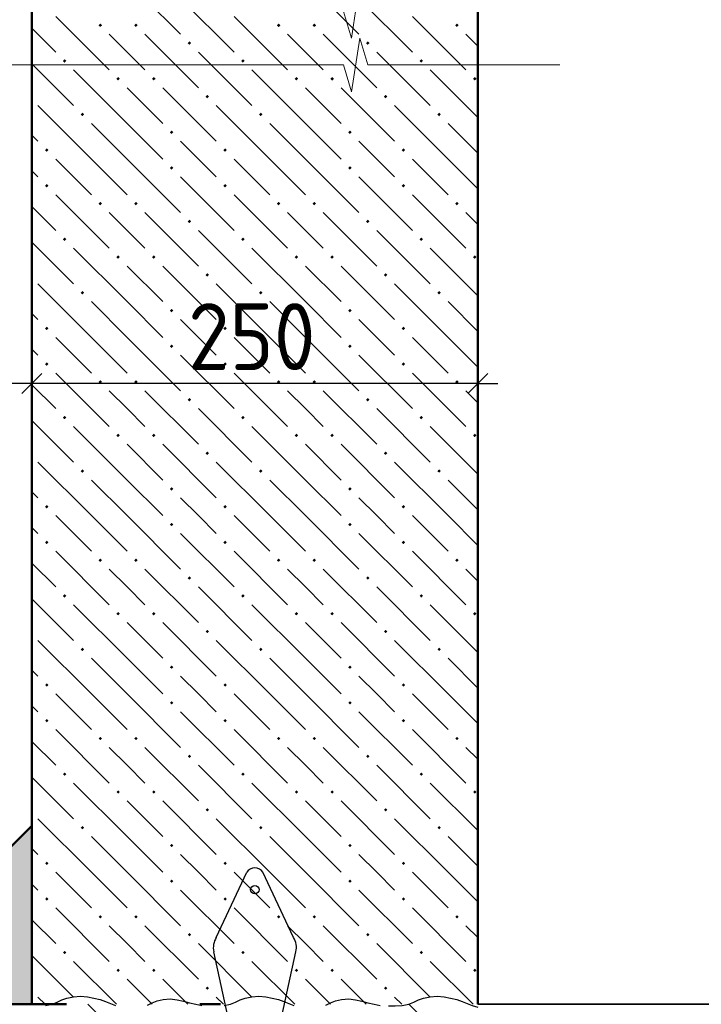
# Model space of a CAD drawing. Header units: millimetres. Extents: x 0 to 21000, y 0 to 14850.
# Tile 22 of 29: x 15801 to 17075, y 8494 to 10335. Entities that reach past the tile are written whole.
import ezdxf

# ---------------------------------------------------------------- set-up
doc = ezdxf.new("R2010")
doc.units = ezdxf.units.MM
for name, color, linetype, lineweight in [('Standard', 7, 'Continuous', 25), ('ЖБ Плита Фундамента верхний уровень', 7, 'Continuous', 35), ('Примечания', 7, 'Continuous', 13), ('Размерная линия_ общее', 7, 'Continuous', 13), ('Стена_ кирп кладка силик нес', 8, 'Continuous', 70), ('Фундаменты общие', 7, 'Continuous', 25)]:
    doc.layers.add(name, color=color, linetype=linetype, lineweight=lineweight)
doc.styles.add('ISOCPEUR', font='txt')

msp = doc.modelspace()

# ---------------------------------------------------------------- hatches: boundary and pattern name
at = {"layer": 'Standard', "linetype": 'Continuous', "lineweight": 13, "transparency": 33554687}
for points in [[(15951.3, 10321.2), (15948.1, 10324.4), (15951.3, 10327.7), (15954.6, 10324.4)], [(16018, 10321.2), (16014.7, 10324.4), (16018, 10327.7), (16021.2, 10324.4)], [(16284.7, 10321.2), (16281.4, 10324.4), (16284.7, 10327.7), (16287.9, 10324.4)], [(16351.3, 10321.2), (16348.1, 10324.4), (16351.3, 10327.7), (16354.6, 10324.4)], [(16618, 10321.2), (16614.7, 10324.4), (16618, 10327.7), (16621.2, 10324.4)], [(16118, 10287.9), (16114.7, 10291.1), (16118, 10294.4), (16121.2, 10291.1)], [(16451.3, 10287.9), (16448.1, 10291.1), (16451.3, 10294.4), (16454.6, 10291.1)], [(15884.7, 10254.5), (15881.4, 10257.8), (15884.7, 10261), (15887.9, 10257.8)], [(16218, 10254.5), (16214.7, 10257.8), (16218, 10261), (16221.2, 10257.8)], [(16551.3, 10254.5), (16548.1, 10257.8), (16551.3, 10261), (16554.6, 10257.8)], [(15984.7, 10221.2), (15981.4, 10224.4), (15984.7, 10227.7), (15987.9, 10224.4)], [(16051.3, 10221.2), (16048.1, 10224.4), (16051.3, 10227.7), (16054.6, 10224.4)], [(16318, 10221.2), (16314.7, 10224.4), (16318, 10227.7), (16321.2, 10224.4)], [(16384.7, 10221.2), (16381.4, 10224.4), (16384.7, 10227.7), (16387.9, 10224.4)], [(16651.3, 10221.2), (16648.1, 10224.4), (16651.3, 10227.7), (16654.6, 10224.4)], [(16151.3, 10187.9), (16148.1, 10191.1), (16151.3, 10194.4), (16154.6, 10191.1)], [(16484.7, 10187.9), (16481.4, 10191.1), (16484.7, 10194.4), (16487.9, 10191.1)], [(15918, 10154.5), (15914.7, 10157.8), (15918, 10161), (15921.2, 10157.8)], [(16251.3, 10154.5), (16248.1, 10157.8), (16251.3, 10161), (16254.6, 10157.8)], [(16584.7, 10154.5), (16581.4, 10157.8), (16584.7, 10161), (16587.9, 10157.8)], [(16084.7, 10121.2), (16081.4, 10124.4), (16084.7, 10127.7), (16087.9, 10124.4)], [(16418, 10121.2), (16414.7, 10124.4), (16418, 10127.7), (16421.2, 10124.4)], [(15851.3, 10087.9), (15848.1, 10091.1), (15851.3, 10094.4), (15854.6, 10091.1)], [(16184.7, 10087.9), (16181.4, 10091.1), (16184.7, 10094.4), (16187.9, 10091.1)], [(16518, 10087.9), (16514.7, 10091.1), (16518, 10094.4), (16521.2, 10091.1)], [(16084.7, 10054.5), (16081.4, 10057.8), (16084.7, 10061), (16087.9, 10057.8)], [(16418, 10054.5), (16414.7, 10057.8), (16418, 10061), (16421.2, 10057.8)], [(15851.3, 10021.2), (15848.1, 10024.4), (15851.3, 10027.7), (15854.6, 10024.4)], [(16184.7, 10021.2), (16181.4, 10024.4), (16184.7, 10027.7), (16187.9, 10024.4)], [(16518, 10021.2), (16514.7, 10024.4), (16518, 10027.7), (16521.2, 10024.4)], [(15951.3, 9987.9), (15948.1, 9991.1), (15951.3, 9994.4), (15954.6, 9991.1)], [(16018, 9987.9), (16014.7, 9991.1), (16018, 9994.4), (16021.2, 9991.1)], [(16284.7, 9987.9), (16281.4, 9991.1), (16284.7, 9994.4), (16287.9, 9991.1)], [(16351.3, 9987.9), (16348.1, 9991.1), (16351.3, 9994.4), (16354.6, 9991.1)], [(16618, 9987.9), (16614.7, 9991.1), (16618, 9994.4), (16621.2, 9991.1)], [(16118, 9954.5), (16114.7, 9957.8), (16118, 9961), (16121.2, 9957.8)], [(16451.3, 9954.5), (16448.1, 9957.8), (16451.3, 9961), (16454.6, 9957.8)], [(15884.7, 9921.2), (15881.4, 9924.4), (15884.7, 9927.7), (15887.9, 9924.4)], [(16218, 9921.2), (16214.7, 9924.4), (16218, 9927.7), (16221.2, 9924.4)], [(16551.3, 9921.2), (16548.1, 9924.4), (16551.3, 9927.7), (16554.6, 9924.4)], [(15984.7, 9887.9), (15981.4, 9891.1), (15984.7, 9894.4), (15987.9, 9891.1)], [(16051.3, 9887.9), (16048.1, 9891.1), (16051.3, 9894.4), (16054.6, 9891.1)], [(16318, 9887.9), (16314.7, 9891.1), (16318, 9894.4), (16321.2, 9891.1)], [(16384.7, 9887.9), (16381.4, 9891.1), (16384.7, 9894.4), (16387.9, 9891.1)], [(16651.3, 9887.9), (16648.1, 9891.1), (16651.3, 9894.4), (16654.6, 9891.1)], [(16151.3, 9854.5), (16148.1, 9857.8), (16151.3, 9861), (16154.6, 9857.8)], [(16484.7, 9854.5), (16481.4, 9857.8), (16484.7, 9861), (16487.9, 9857.8)], [(15918, 9821.2), (15914.7, 9824.4), (15918, 9827.7), (15921.2, 9824.4)], [(16251.3, 9821.2), (16248.1, 9824.4), (16251.3, 9827.7), (16254.6, 9824.4)], [(16584.7, 9821.2), (16581.4, 9824.4), (16584.7, 9827.7), (16587.9, 9824.4)], [(16084.7, 9787.9), (16081.4, 9791.1), (16084.7, 9794.4), (16087.9, 9791.1)], [(16418, 9787.9), (16414.7, 9791.1), (16418, 9794.4), (16421.2, 9791.1)], [(15851.3, 9754.5), (15848.1, 9757.8), (15851.3, 9761), (15854.6, 9757.8)], [(16184.7, 9754.5), (16181.4, 9757.8), (16184.7, 9761), (16187.9, 9757.8)], [(16518, 9754.5), (16514.7, 9757.8), (16518, 9761), (16521.2, 9757.8)], [(16084.7, 9721.2), (16081.4, 9724.4), (16084.7, 9727.7), (16087.9, 9724.4)], [(16418, 9721.2), (16414.7, 9724.4), (16418, 9727.7), (16421.2, 9724.4)], [(15851.3, 9687.9), (15848.1, 9691.1), (15851.3, 9694.4), (15854.6, 9691.1)], [(16184.7, 9687.9), (16181.4, 9691.1), (16184.7, 9694.4), (16187.9, 9691.1)], [(16518, 9687.9), (16514.7, 9691.1), (16518, 9694.4), (16521.2, 9691.1)], [(15951.3, 9654.5), (15948.1, 9657.8), (15951.3, 9661), (15954.6, 9657.8)], [(16018, 9654.5), (16014.7, 9657.8), (16018, 9661), (16021.2, 9657.8)], [(16284.7, 9654.5), (16281.4, 9657.8), (16284.7, 9661), (16287.9, 9657.8)], [(16351.3, 9654.5), (16348.1, 9657.8), (16351.3, 9661), (16354.6, 9657.8)], [(16618, 9654.5), (16614.7, 9657.8), (16618, 9661), (16621.2, 9657.8)], [(16118, 9621.2), (16114.7, 9624.4), (16118, 9627.7), (16121.2, 9624.4)], [(16451.3, 9621.2), (16448.1, 9624.4), (16451.3, 9627.7), (16454.6, 9624.4)], [(15884.7, 9587.9), (15881.4, 9591.1), (15884.7, 9594.4), (15887.9, 9591.1)], [(16218, 9587.9), (16214.7, 9591.1), (16218, 9594.4), (16221.2, 9591.1)], [(16551.3, 9587.9), (16548.1, 9591.1), (16551.3, 9594.4), (16554.6, 9591.1)], [(15984.7, 9554.5), (15981.4, 9557.8), (15984.7, 9561), (15987.9, 9557.8)], [(16051.3, 9554.5), (16048.1, 9557.8), (16051.3, 9561), (16054.6, 9557.8)], [(16318, 9554.5), (16314.7, 9557.8), (16318, 9561), (16321.2, 9557.8)], [(16384.7, 9554.5), (16381.4, 9557.8), (16384.7, 9561), (16387.9, 9557.8)], [(16651.3, 9554.5), (16648.1, 9557.8), (16651.3, 9561), (16654.6, 9557.8)], [(16151.3, 9521.2), (16148.1, 9524.4), (16151.3, 9527.7), (16154.6, 9524.4)], [(16484.7, 9521.2), (16481.4, 9524.4), (16484.7, 9527.7), (16487.9, 9524.4)], [(15918, 9487.9), (15914.7, 9491.1), (15918, 9494.4), (15921.2, 9491.1)], [(16251.3, 9487.9), (16248.1, 9491.1), (16251.3, 9494.4), (16254.6, 9491.1)], [(16584.7, 9487.9), (16581.4, 9491.1), (16584.7, 9494.4), (16587.9, 9491.1)], [(16084.7, 9454.5), (16081.4, 9457.8), (16084.7, 9461), (16087.9, 9457.8)], [(16418, 9454.5), (16414.7, 9457.8), (16418, 9461), (16421.2, 9457.8)], [(15851.3, 9421.2), (15848.1, 9424.4), (15851.3, 9427.7), (15854.6, 9424.4)], [(16184.7, 9421.2), (16181.4, 9424.4), (16184.7, 9427.7), (16187.9, 9424.4)], [(16518, 9421.2), (16514.7, 9424.4), (16518, 9427.7), (16521.2, 9424.4)], [(16084.7, 9387.9), (16081.4, 9391.1), (16084.7, 9394.4), (16087.9, 9391.1)], [(16418, 9387.9), (16414.7, 9391.1), (16418, 9394.4), (16421.2, 9391.1)], [(15851.3, 9354.5), (15848.1, 9357.8), (15851.3, 9361), (15854.6, 9357.8)], [(16184.7, 9354.5), (16181.4, 9357.8), (16184.7, 9361), (16187.9, 9357.8)], [(16518, 9354.5), (16514.7, 9357.8), (16518, 9361), (16521.2, 9357.8)], [(15951.3, 9321.2), (15948.1, 9324.4), (15951.3, 9327.7), (15954.6, 9324.4)], [(16018, 9321.2), (16014.7, 9324.4), (16018, 9327.7), (16021.2, 9324.4)], [(16284.7, 9321.2), (16281.4, 9324.4), (16284.7, 9327.7), (16287.9, 9324.4)], [(16351.3, 9321.2), (16348.1, 9324.4), (16351.3, 9327.7), (16354.6, 9324.4)], [(16618, 9321.2), (16614.7, 9324.4), (16618, 9327.7), (16621.2, 9324.4)], [(16118, 9287.9), (16114.7, 9291.1), (16118, 9294.4), (16121.2, 9291.1)], [(16451.3, 9287.9), (16448.1, 9291.1), (16451.3, 9294.4), (16454.6, 9291.1)], [(15884.7, 9254.5), (15881.4, 9257.8), (15884.7, 9261), (15887.9, 9257.8)], [(16218, 9254.5), (16214.7, 9257.8), (16218, 9261), (16221.2, 9257.8)], [(16551.3, 9254.5), (16548.1, 9257.8), (16551.3, 9261), (16554.6, 9257.8)], [(15984.7, 9221.2), (15981.4, 9224.4), (15984.7, 9227.7), (15987.9, 9224.4)], [(16051.3, 9221.2), (16048.1, 9224.4), (16051.3, 9227.7), (16054.6, 9224.4)], [(16318, 9221.2), (16314.7, 9224.4), (16318, 9227.7), (16321.2, 9224.4)], [(16384.7, 9221.2), (16381.4, 9224.4), (16384.7, 9227.7), (16387.9, 9224.4)], [(16651.3, 9221.2), (16648.1, 9224.4), (16651.3, 9227.7), (16654.6, 9224.4)], [(16151.3, 9187.9), (16148.1, 9191.1), (16151.3, 9194.4), (16154.6, 9191.1)], [(16484.7, 9187.9), (16481.4, 9191.1), (16484.7, 9194.4), (16487.9, 9191.1)], [(15918, 9154.5), (15914.7, 9157.8), (15918, 9161), (15921.2, 9157.8)], [(16251.3, 9154.5), (16248.1, 9157.8), (16251.3, 9161), (16254.6, 9157.8)], [(16584.7, 9154.5), (16581.4, 9157.8), (16584.7, 9161), (16587.9, 9157.8)], [(16084.7, 9121.2), (16081.4, 9124.4), (16084.7, 9127.7), (16087.9, 9124.4)], [(16418, 9121.2), (16414.7, 9124.4), (16418, 9127.7), (16421.2, 9124.4)], [(15851.3, 9087.9), (15848.1, 9091.1), (15851.3, 9094.4), (15854.6, 9091.1)], [(16184.7, 9087.9), (16181.4, 9091.1), (16184.7, 9094.4), (16187.9, 9091.1)], [(16518, 9087.9), (16514.7, 9091.1), (16518, 9094.4), (16521.2, 9091.1)], [(16084.7, 9054.5), (16081.4, 9057.8), (16084.7, 9061), (16087.9, 9057.8)], [(16418, 9054.5), (16414.7, 9057.8), (16418, 9061), (16421.2, 9057.8)], [(15851.3, 9021.2), (15848.1, 9024.4), (15851.3, 9027.7), (15854.6, 9024.4)], [(16184.7, 9021.2), (16181.4, 9024.4), (16184.7, 9027.7), (16187.9, 9024.4)], [(16518, 9021.2), (16514.7, 9024.4), (16518, 9027.7), (16521.2, 9024.4)], [(15951.3, 8987.9), (15948.1, 8991.1), (15951.3, 8994.4), (15954.6, 8991.1)], [(16018, 8987.9), (16014.7, 8991.1), (16018, 8994.4), (16021.2, 8991.1)], [(16284.7, 8987.9), (16281.4, 8991.1), (16284.7, 8994.4), (16287.9, 8991.1)], [(16351.3, 8987.9), (16348.1, 8991.1), (16351.3, 8994.4), (16354.6, 8991.1)], [(16618, 8987.9), (16614.7, 8991.1), (16618, 8994.4), (16621.2, 8991.1)], [(16118, 8954.5), (16114.7, 8957.8), (16118, 8961), (16121.2, 8957.8)], [(16451.3, 8954.5), (16448.1, 8957.8), (16451.3, 8961), (16454.6, 8957.8)], [(15884.7, 8921.2), (15881.4, 8924.4), (15884.7, 8927.7), (15887.9, 8924.4)], [(16218, 8921.2), (16214.7, 8924.4), (16218, 8927.7), (16221.2, 8924.4)], [(16551.3, 8921.2), (16548.1, 8924.4), (16551.3, 8927.7), (16554.6, 8924.4)], [(15984.7, 8887.9), (15981.4, 8891.1), (15984.7, 8894.4), (15987.9, 8891.1)], [(16051.3, 8887.9), (16048.1, 8891.1), (16051.3, 8894.4), (16054.6, 8891.1)], [(16318, 8887.9), (16314.7, 8891.1), (16318, 8894.4), (16321.2, 8891.1)], [(16384.7, 8887.9), (16381.4, 8891.1), (16384.7, 8894.4), (16387.9, 8891.1)], [(16651.3, 8887.9), (16648.1, 8891.1), (16651.3, 8894.4), (16654.6, 8891.1)], [(16151.3, 8854.5), (16148.1, 8857.8), (16151.3, 8861), (16154.6, 8857.8)], [(16484.7, 8854.5), (16481.4, 8857.8), (16484.7, 8861), (16487.9, 8857.8)], [(15918, 8821.2), (15914.7, 8824.4), (15918, 8827.7), (15921.2, 8824.4)], [(16251.3, 8821.2), (16248.1, 8824.4), (16251.3, 8827.7), (16254.6, 8824.4)], [(16584.7, 8821.2), (16581.4, 8824.4), (16584.7, 8827.7), (16587.9, 8824.4)], [(16084.7, 8787.9), (16081.4, 8791.1), (16084.7, 8794.4), (16087.9, 8791.1)], [(16418, 8787.9), (16414.7, 8791.1), (16418, 8794.4), (16421.2, 8791.1)], [(15851.3, 8754.5), (15848.1, 8757.8), (15851.3, 8761), (15854.6, 8757.8)], [(16184.7, 8754.5), (16181.4, 8757.8), (16184.7, 8761), (16187.9, 8757.8)], [(16518, 8754.5), (16514.7, 8757.8), (16518, 8761), (16521.2, 8757.8)], [(16084.7, 8721.2), (16081.4, 8724.4), (16084.7, 8727.7), (16087.9, 8724.4)], [(16418, 8721.2), (16414.7, 8724.4), (16418, 8727.7), (16421.2, 8724.4)], [(15851.3, 8687.9), (15848.1, 8691.1), (15851.3, 8694.4), (15854.6, 8691.1)], [(16184.7, 8687.9), (16181.4, 8691.1), (16184.7, 8694.4), (16187.9, 8691.1)], [(16518, 8687.9), (16514.7, 8691.1), (16518, 8694.4), (16521.2, 8691.1)], [(15951.3, 8654.5), (15948.1, 8657.8), (15951.3, 8661), (15954.6, 8657.8)], [(16018, 8654.5), (16014.7, 8657.8), (16018, 8661), (16021.2, 8657.8)], [(16284.7, 8654.5), (16281.4, 8657.8), (16284.7, 8661), (16287.9, 8657.8)], [(16351.3, 8654.5), (16348.1, 8657.8), (16351.3, 8661), (16354.6, 8657.8)], [(16618, 8654.5), (16614.7, 8657.8), (16618, 8661), (16621.2, 8657.8)], [(16118, 8621.2), (16114.7, 8624.4), (16118, 8627.7), (16121.2, 8624.4)], [(16451.3, 8621.2), (16448.1, 8624.4), (16451.3, 8627.7), (16454.6, 8624.4)], [(15884.7, 8587.9), (15881.4, 8591.1), (15884.7, 8594.4), (15887.9, 8591.1)], [(16218, 8587.9), (16214.7, 8591.1), (16218, 8594.4), (16221.2, 8591.1)], [(16551.3, 8587.9), (16548.1, 8591.1), (16551.3, 8594.4), (16554.6, 8591.1)], [(15984.7, 8554.5), (15981.4, 8557.8), (15984.7, 8561), (15987.9, 8557.8)], [(16051.3, 8554.5), (16048.1, 8557.8), (16051.3, 8561), (16054.6, 8557.8)], [(16318, 8554.5), (16314.7, 8557.8), (16318, 8561), (16321.2, 8557.8)], [(16384.7, 8554.5), (16381.4, 8557.8), (16384.7, 8561), (16387.9, 8557.8)], [(16651.3, 8554.5), (16648.1, 8557.8), (16651.3, 8561), (16654.6, 8557.8)], [(16151.3, 8521.2), (16148.1, 8524.4), (16151.3, 8527.7), (16154.6, 8524.4)], [(16484.7, 8521.2), (16481.4, 8524.4), (16484.7, 8527.7), (16487.9, 8524.4)], [(15917.9, 8494.2), (15918, 8494.4), (15918.1, 8494.2)], [(16251.2, 8494.2), (16251.3, 8494.4), (16251.5, 8494.2)], [(16584.5, 8494.2), (16584.7, 8494.4), (16584.8, 8494.2)]]:
    msp.add_hatch(color=7, dxfattribs=at).paths.add_polyline_path(points, flags=16)
at = {"layer": 'Стена_ кирп кладка силик нес', "linetype": 'Continuous', "lineweight": 13, "transparency": 33554687}
msp.add_hatch(color=7, dxfattribs=at).paths.add_polyline_path([(15823.6, 8494.2), (15823.6, 8827.6), (15490.2, 8494.2)])

# ---------------------------------------------------------------- linework, layer by layer
at = {"layer": 'Standard', "color": 7, "linetype": 'Continuous', "lineweight": 50, "transparency": 33554687}
for p, q in [((16656.9, 12040.9), (16656.9, 8494.2)), ((16137.7, 8494.2), (16176.1, 8494.2))]:
    msp.add_line(p, q, dxfattribs=at)
at = {"layer": 'Standard', "color": 253, "linetype": 'Continuous', "lineweight": 13, "true_color": 0xababab, "transparency": 33554687}
for p, q in [((16001.3, 10407.8), (16101.3, 10307.8)), ((16334.7, 10407.8), (16434.7, 10307.8)), ((16101.3, 10374.4), (16201.3, 10274.4)), ((16434.7, 10374.4), (16534.7, 10274.4)), ((15868, 10341.1), (15968, 10241.1)), ((16201.3, 10341.1), (16301.3, 10241.1)), ((16534.7, 10341.1), (16634.7, 10241.1)), ((15823.6, 10318.9), (15868, 10274.4)), ((16001.3, 10274.4), (15968, 10307.8)), ((16034.7, 10307.8), (16134.7, 10207.8)), ((16334.7, 10274.4), (16301.3, 10307.8)), ((16368, 10307.8), (16468, 10207.8)), ((16656.9, 10285.5), (16634.7, 10307.8)), ((16034.7, 10241.1), (16001.3, 10274.4)), ((16134.7, 10274.4), (16234.7, 10174.4)), ((16368, 10241.1), (16334.7, 10274.4)), ((16468, 10274.4), (16568, 10174.4)), ((15823.6, 10252.2), (15901.3, 10174.4)), ((16001.3, 10141.1), (15901.3, 10241.1)), ((16334.7, 10141.1), (16234.7, 10241.1)), ((16656.9, 10152.2), (16568, 10241.1)), ((16001.3, 10207.8), (16068, 10141.1)), ((16068, 10207.8), (16168, 10107.8)), ((16334.7, 10207.8), (16401.3, 10141.1)), ((16401.3, 10207.8), (16501.3, 10107.8)), ((15934.7, 10074.4), (15834.7, 10174.4)), ((16268, 10074.4), (16168, 10174.4)), ((16601.3, 10074.4), (16501.3, 10174.4)), ((15934.7, 10141.1), (16001.3, 10074.4)), ((16001.3, 10141.1), (16068, 10074.4)), ((16268, 10141.1), (16334.7, 10074.4)), ((16334.7, 10141.1), (16401.3, 10074.4)), ((16601.3, 10141.1), (16656.9, 10085.5)), ((15823.6, 10118.9), (15834.7, 10107.8)), ((16134.7, 10074.4), (16101.3, 10107.8)), ((16468, 10074.4), (16434.7, 10107.8)), ((15868, 10074.4), (15934.7, 10007.8)), ((15934.7, 10074.4), (16001.3, 10007.8)), ((16001.3, 10074.4), (16101.3, 9974.4)), ((16168, 10041.1), (16134.7, 10074.4)), ((16201.3, 10074.4), (16268, 10007.8)), ((16268, 10074.4), (16334.7, 10007.8)), ((16334.7, 10074.4), (16434.7, 9974.4)), ((16501.3, 10041.1), (16468, 10074.4)), ((16534.7, 10074.4), (16601.3, 10007.8)), ((16601.3, 10074.4), (16656.9, 10018.9)), ((15834.7, 10041.1), (15823.6, 10052.2)), ((16101.3, 10041.1), (16201.3, 9941.1)), ((16434.7, 10041.1), (16534.7, 9941.1)), ((15868, 10007.8), (15968, 9907.8)), ((16201.3, 10007.8), (16301.3, 9907.8)), ((16534.7, 10007.8), (16634.7, 9907.8)), ((15823.6, 9985.5), (15868, 9941.1)), ((16001.3, 9941.1), (15968, 9974.4)), ((16034.7, 9974.4), (16134.7, 9874.4)), ((16334.7, 9941.1), (16301.3, 9974.4)), ((16368, 9974.4), (16468, 9874.4)), ((16656.9, 9952.2), (16634.7, 9974.4)), ((16034.7, 9907.8), (16001.3, 9941.1)), ((16134.7, 9941.1), (16234.7, 9841.1)), ((16368, 9907.8), (16334.7, 9941.1)), ((16468, 9941.1), (16568, 9841.1)), ((15823.6, 9918.9), (15901.3, 9841.1)), ((16001.3, 9807.8), (15901.3, 9907.8)), ((16334.7, 9807.8), (16234.7, 9907.8)), ((16656.9, 9818.9), (16568, 9907.8)), ((16001.3, 9874.4), (16068, 9807.8)), ((16068, 9874.4), (16168, 9774.4)), ((16334.7, 9874.4), (16401.3, 9807.8)), ((16401.3, 9874.4), (16501.3, 9774.4)), ((15934.7, 9741.1), (15834.7, 9841.1)), ((16268, 9741.1), (16168, 9841.1)), ((16601.3, 9741.1), (16501.3, 9841.1)), ((15934.7, 9807.8), (16001.3, 9741.1)), ((16001.3, 9807.8), (16068, 9741.1)), ((16268, 9807.8), (16334.7, 9741.1)), ((16334.7, 9807.8), (16401.3, 9741.1)), ((16601.3, 9807.8), (16656.9, 9752.2)), ((15823.6, 9785.5), (15834.7, 9774.4)), ((16134.7, 9741.1), (16101.3, 9774.4)), ((16468, 9741.1), (16434.7, 9774.4)), ((15868, 9741.1), (15934.7, 9674.4)), ((15934.7, 9741.1), (16001.3, 9674.4)), ((16001.3, 9741.1), (16101.3, 9641.1)), ((16168, 9707.8), (16134.7, 9741.1)), ((16201.3, 9741.1), (16268, 9674.4)), ((16268, 9741.1), (16334.7, 9674.4)), ((16334.7, 9741.1), (16434.7, 9641.1)), ((16501.3, 9707.8), (16468, 9741.1)), ((16534.7, 9741.1), (16601.3, 9674.4)), ((16601.3, 9741.1), (16656.9, 9685.5)), ((15834.7, 9707.8), (15823.6, 9718.9)), ((16101.3, 9707.8), (16201.3, 9607.8)), ((16434.7, 9707.8), (16534.7, 9607.8)), ((15868, 9674.4), (15968, 9574.4)), ((16201.3, 9674.4), (16301.3, 9574.4)), ((16534.7, 9674.4), (16634.7, 9574.4)), ((15823.6, 9652.2), (15868, 9607.8)), ((16001.3, 9607.8), (15968, 9641.1)), ((16034.7, 9641.1), (16134.7, 9541.1)), ((16334.7, 9607.8), (16301.3, 9641.1)), ((16368, 9641.1), (16468, 9541.1)), ((16656.9, 9618.9), (16634.7, 9641.1)), ((16034.7, 9574.4), (16001.3, 9607.8)), ((16134.7, 9607.8), (16234.7, 9507.8)), ((16368, 9574.4), (16334.7, 9607.8)), ((16468, 9607.8), (16568, 9507.8)), ((15823.6, 9585.5), (15901.3, 9507.8)), ((16001.3, 9474.4), (15901.3, 9574.4)), ((16334.7, 9474.4), (16234.7, 9574.4)), ((16656.9, 9485.5), (16568, 9574.4)), ((16001.3, 9541.1), (16068, 9474.4)), ((16068, 9541.1), (16168, 9441.1)), ((16334.7, 9541.1), (16401.3, 9474.4)), ((16401.3, 9541.1), (16501.3, 9441.1)), ((15934.7, 9407.8), (15834.7, 9507.8)), ((16268, 9407.8), (16168, 9507.8)), ((16601.3, 9407.8), (16501.3, 9507.8)), ((15934.7, 9474.4), (16001.3, 9407.8)), ((16001.3, 9474.4), (16068, 9407.8)), ((16268, 9474.4), (16334.7, 9407.8)), ((16334.7, 9474.4), (16401.3, 9407.8)), ((16601.3, 9474.4), (16656.9, 9418.9)), ((15823.6, 9452.2), (15834.7, 9441.1)), ((16134.7, 9407.8), (16101.3, 9441.1)), ((16468, 9407.8), (16434.7, 9441.1)), ((15868, 9407.8), (15934.7, 9341.1)), ((15934.7, 9407.8), (16001.3, 9341.1)), ((16001.3, 9407.8), (16101.3, 9307.8)), ((16168, 9374.4), (16134.7, 9407.8)), ((16201.3, 9407.8), (16268, 9341.1)), ((16268, 9407.8), (16334.7, 9341.1)), ((16334.7, 9407.8), (16434.7, 9307.8)), ((16501.3, 9374.4), (16468, 9407.8)), ((16534.7, 9407.8), (16601.3, 9341.1)), ((16601.3, 9407.8), (16656.9, 9352.2)), ((15834.7, 9374.4), (15823.6, 9385.5)), ((16101.3, 9374.4), (16201.3, 9274.4)), ((16434.7, 9374.4), (16534.7, 9274.4)), ((15868, 9341.1), (15968, 9241.1)), ((16201.3, 9341.1), (16301.3, 9241.1)), ((16534.7, 9341.1), (16634.7, 9241.1)), ((15823.6, 9318.9), (15868, 9274.4)), ((16001.3, 9274.4), (15968, 9307.8)), ((16034.7, 9307.8), (16134.7, 9207.8)), ((16334.7, 9274.4), (16301.3, 9307.8)), ((16368, 9307.8), (16468, 9207.8)), ((16656.9, 9285.5), (16634.7, 9307.8)), ((16034.7, 9241.1), (16001.3, 9274.4)), ((16134.7, 9274.4), (16234.7, 9174.4)), ((16368, 9241.1), (16334.7, 9274.4)), ((16468, 9274.4), (16568, 9174.4)), ((15823.6, 9252.2), (15901.3, 9174.4)), ((16001.3, 9141.1), (15901.3, 9241.1)), ((16334.7, 9141.1), (16234.7, 9241.1)), ((16656.9, 9152.2), (16568, 9241.1)), ((16001.3, 9207.8), (16068, 9141.1)), ((16068, 9207.8), (16168, 9107.8)), ((16334.7, 9207.8), (16401.3, 9141.1)), ((16401.3, 9207.8), (16501.3, 9107.8)), ((15934.7, 9074.4), (15834.7, 9174.4)), ((16268, 9074.4), (16168, 9174.4)), ((16601.3, 9074.4), (16501.3, 9174.4)), ((15934.7, 9141.1), (16001.3, 9074.4)), ((16001.3, 9141.1), (16068, 9074.4)), ((16268, 9141.1), (16334.7, 9074.4)), ((16334.7, 9141.1), (16401.3, 9074.4)), ((16601.3, 9141.1), (16656.9, 9085.5)), ((15823.6, 9118.9), (15834.7, 9107.8)), ((16134.7, 9074.4), (16101.3, 9107.8)), ((16468, 9074.4), (16434.7, 9107.8)), ((15868, 9074.4), (15934.7, 9007.8)), ((15934.7, 9074.4), (16001.3, 9007.8)), ((16001.3, 9074.4), (16101.3, 8974.4)), ((16168, 9041.1), (16134.7, 9074.4)), ((16201.3, 9074.4), (16268, 9007.8)), ((16268, 9074.4), (16334.7, 9007.8)), ((16334.7, 9074.4), (16434.7, 8974.4)), ((16501.3, 9041.1), (16468, 9074.4)), ((16534.7, 9074.4), (16601.3, 9007.8)), ((16601.3, 9074.4), (16656.9, 9018.9)), ((15834.7, 9041.1), (15823.6, 9052.2)), ((16101.3, 9041.1), (16201.3, 8941.1)), ((16434.7, 9041.1), (16534.7, 8941.1)), ((15868, 9007.8), (15968, 8907.8)), ((16201.3, 9007.8), (16301.3, 8907.8)), ((16534.7, 9007.8), (16634.7, 8907.8)), ((15823.6, 8985.5), (15868, 8941.1)), ((16001.3, 8941.1), (15968, 8974.4)), ((16034.7, 8974.4), (16134.7, 8874.4)), ((16334.7, 8941.1), (16301.3, 8974.4)), ((16368, 8974.4), (16468, 8874.4)), ((16656.9, 8952.2), (16634.7, 8974.4)), ((16034.7, 8907.8), (16001.3, 8941.1)), ((16134.7, 8941.1), (16234.7, 8841.1)), ((16368, 8907.8), (16334.7, 8941.1)), ((16468, 8941.1), (16568, 8841.1)), ((15823.6, 8918.9), (15901.3, 8841.1)), ((16001.3, 8807.8), (15901.3, 8907.8)), ((16334.7, 8807.8), (16234.7, 8907.8)), ((16656.9, 8818.9), (16568, 8907.8)), ((16001.3, 8874.4), (16068, 8807.8)), ((16068, 8874.4), (16168, 8774.4)), ((16334.7, 8874.4), (16401.3, 8807.8)), ((16401.3, 8874.4), (16501.3, 8774.4)), ((15934.7, 8741.1), (15834.7, 8841.1)), ((16268, 8741.1), (16168, 8841.1)), ((16601.3, 8741.1), (16501.3, 8841.1)), ((15934.7, 8807.8), (16001.3, 8741.1)), ((16001.3, 8807.8), (16068, 8741.1)), ((16268, 8807.8), (16334.7, 8741.1)), ((16334.7, 8807.8), (16401.3, 8741.1)), ((16601.3, 8807.8), (16656.9, 8752.2)), ((15823.6, 8785.5), (15834.7, 8774.4)), ((16134.7, 8741.1), (16101.3, 8774.4)), ((16468, 8741.1), (16434.7, 8774.4)), ((15868, 8741.1), (15934.7, 8674.4)), ((15934.7, 8741.1), (16001.3, 8674.4)), ((16001.3, 8741.1), (16101.3, 8641.1)), ((16168, 8707.8), (16134.7, 8741.1)), ((16201.3, 8741.1), (16268, 8674.4)), ((16268, 8741.1), (16334.7, 8674.4)), ((16334.7, 8741.1), (16434.7, 8641.1)), ((16501.3, 8707.8), (16468, 8741.1)), ((16534.7, 8741.1), (16601.3, 8674.4)), ((16601.3, 8741.1), (16656.9, 8685.5)), ((15834.7, 8707.8), (15823.6, 8718.9)), ((16101.3, 8707.8), (16201.3, 8607.8)), ((16434.7, 8707.8), (16534.7, 8607.8)), ((15868, 8674.4), (15968, 8574.4)), ((16201.3, 8674.4), (16301.3, 8574.4)), ((16534.7, 8674.4), (16634.7, 8574.4)), ((15823.6, 8652.2), (15868, 8607.8)), ((16001.3, 8607.8), (15968, 8641.1)), ((16034.7, 8641.1), (16134.7, 8541.1)), ((16334.7, 8607.8), (16301.3, 8641.1)), ((16368, 8641.1), (16468, 8541.1)), ((16656.9, 8618.9), (16634.7, 8641.1)), ((16034.7, 8574.4), (16001.3, 8607.8)), ((16134.7, 8607.8), (16234.7, 8507.8)), ((16368, 8574.4), (16334.7, 8607.8)), ((16468, 8607.8), (16568, 8507.8)), ((15823.6, 8585.5), (15901.3, 8507.8)), ((15981.5, 8494.2), (15901.3, 8574.4)), ((16314.9, 8494.2), (16234.7, 8574.4)), ((16648.2, 8494.2), (16568, 8574.4)), ((16001.3, 8541.1), (16048.2, 8494.2)), ((16068, 8541.1), (16114.9, 8494.2)), ((16334.7, 8541.1), (16381.5, 8494.2)), ((16401.3, 8541.1), (16448.2, 8494.2)), ((15848.2, 8494.2), (15834.7, 8507.8)), ((16181.5, 8494.2), (16168, 8507.8)), ((16514.9, 8494.2), (16501.3, 8507.8))]:
    msp.add_line(p, q, dxfattribs=at)
at = {"layer": 'Standard', "color": 7, "linetype": 'Continuous', "lineweight": 13, "transparency": 33554687}
for p, q in [((16420.9, 10300.3), (16436.2, 10400.3)), ((16405.7, 10350.3), (16420.9, 10300.3)), ((16420.9, 10200.3), (16436.2, 10300.3)), ((16436.2, 10300.3), (16451.5, 10250.3)), ((15688.1, 10250.3), (16046.9, 10250.3)), ((16046.9, 10250.3), (16405.7, 10250.3)), ((16405.7, 10250.3), (16420.9, 10200.3)), ((16451.5, 10250.3), (16810.2, 10250.3)), ((16810.2, 10250.3), (16810.2, 10250.3))]:
    msp.add_line(p, q, dxfattribs=at)
at = {"layer": 'Standard', "color": 7, "linetype": 'Continuous', "lineweight": 50, "transparency": 33554687}
msp.add_lwpolyline([(15823.6, 12707.6), (15823.6, 8494.2), (15887.9, 8494.2)], dxfattribs=at)
at = {"layer": 'Standard', "color": 7, "linetype": 'Continuous', "lineweight": 25, "transparency": 33554687}
for points in [[(15849.2, 8492.2), (15861.2, 8494.4), (15870.9, 8498), (15879.2, 8502.3), (15888.9, 8506), (15901.2, 8508.2), (15914.2, 8509.5), (15927.2, 8508), (15939.2, 8505.7), (15950.9, 8503), (15960.9, 8499.4), (15970.2, 8495.6), (15979.6, 8491.8)], [(16039.6, 8492.7), (16048.2, 8496.9), (16057.6, 8500.7), (16068.9, 8503.5), (16082.2, 8504.2), (16095.2, 8502.6), (16106.9, 8500.1), (16118.2, 8497.2), (16129.9, 8494.5), (16141.2, 8491.8)], [(16182.6, 8492.2), (16194.6, 8494.4), (16204.2, 8498), (16212.6, 8502.3), (16222.2, 8506), (16234.6, 8508.2), (16247.6, 8509.5), (16260.6, 8508), (16272.6, 8505.7), (16284.2, 8503), (16294.2, 8499.4), (16303.6, 8495.6), (16312.9, 8491.8)], [(16372.9, 8492.7), (16381.6, 8496.9), (16390.9, 8500.7), (16402.2, 8503.5), (16415.6, 8504.2), (16428.6, 8502.6), (16440.2, 8500.1), (16451.6, 8497.2), (16463.2, 8494.5), (16474.6, 8491.8)], [(16490.2, 8491.3), (16502.6, 8491.2), (16515.9, 8492.2), (16527.9, 8494.4), (16537.6, 8498), (16545.9, 8502.3), (16555.6, 8506), (16567.9, 8508.2), (16580.9, 8509.5), (16593.9, 8508), (16605.9, 8505.7), (16617.6, 8503), (16627.6, 8499.4), (16636.9, 8495.6), (16646.2, 8491.8), (16656.9, 8489)]]:
    msp.add_lwpolyline(points, dxfattribs=at)
at = {"layer": 'ЖБ Плита Фундамента верхний уровень', "color": 7, "linetype": 'Continuous', "lineweight": 35, "transparency": 33554687}
for p, q in [((15823.6, 8494.2), (14823.6, 8494.2)), ((19290.2, 8494.2), (16656.9, 8494.2))]:
    msp.add_line(p, q, dxfattribs=at)
at = {"layer": 'ЖБ Плита Фундамента верхний уровень', "color": 251, "linetype": 'Continuous', "lineweight": 18, "true_color": 0x575757, "transparency": 33554687}
for p, q in [((15928.2, 8494.2), (15974.7, 8447.8)), ((16528.2, 8494.2), (16574.7, 8447.8))]:
    msp.add_line(p, q, dxfattribs=at)
at = {"layer": 'Примечания', "color": 7, "linetype": 'Continuous', "lineweight": 25, "transparency": 33554687}
for p, q in [((16168.1, 8619), (16225.2, 8741)), ((16312.3, 8619), (16255.3, 8741)), ((16200.4, 8425.2), (16163.4, 8592.3)), ((16280, 8425.2), (16317, 8592.3))]:
    msp.add_line(p, q, dxfattribs=at)
msp.add_circle((16240.2, 8708.5), 7.85, dxfattribs=at)
for centre, radius, start, end in [((16240.2, 8731.5), 17.8, 32.274, 147.726), ((16198.4, 8599.9), 35.8, 147.726, 192.2524), ((16282.1, 8599.9), 35.8, 347.7476, 32.274)]:
    msp.add_arc(centre, radius, start, end, dxfattribs=at)
at = {"layer": 'Размерная линия_ общее', "color": 253, "linetype": 'Continuous', "lineweight": -3, "true_color": 0xa0a0a0, "transparency": 33554687}
for p, q in [((15823.6, 9654.9), (15823.6, 9717.4)), ((16656.9, 9654.9), (16656.9, 9717.4)), ((15823.6, 9654.9), (15823.6, 9592.4)), ((16656.9, 9654.9), (16656.9, 9592.4))]:
    msp.add_line(p, q, dxfattribs=at)
at = {"layer": 'Размерная линия_ общее', "color": 7, "linetype": 'Continuous', "lineweight": 25, "transparency": 33554687}
for p, q in [((15842.3, 9673.6), (15804.8, 9636.1)), ((16675.6, 9673.6), (16638.1, 9636.1))]:
    msp.add_line(p, q, dxfattribs=at)
at = {"layer": 'Размерная линия_ общее', "color": 7, "linetype": 'Continuous', "lineweight": -3, "transparency": 33554687}
for p, q in [((15823.6, 9654.9), (15423.6, 9654.9)), ((16656.9, 9654.9), (15823.6, 9654.9)), ((16656.9, 9654.9), (16694.4, 9654.9))]:
    msp.add_line(p, q, dxfattribs=at)
at = {"layer": 'Фундаменты общие', "color": 7, "linetype": 'Continuous', "lineweight": 50, "transparency": 33554687}
msp.add_lwpolyline([(15823.6, 8494.2), (15490.2, 8494.2), (15823.6, 8827.6), (15823.6, 8494.2), (15490.2, 8494.2)], dxfattribs=at)

# ---------------------------------------------------------------- texts
at = {"layer": 'Размерная линия_ общее', "color": 7, "linetype": 'Continuous', "lineweight": 25, "transparency": 33554687, "insert": (16115.2, 9679.9), "char_height": 125, "width": 319.313, "attachment_point": 7, "style": 'ISOCPEUR'}
msp.add_mtext('\\W0.91;250', dxfattribs=at)

doc.saveas('drawing.dxf')
